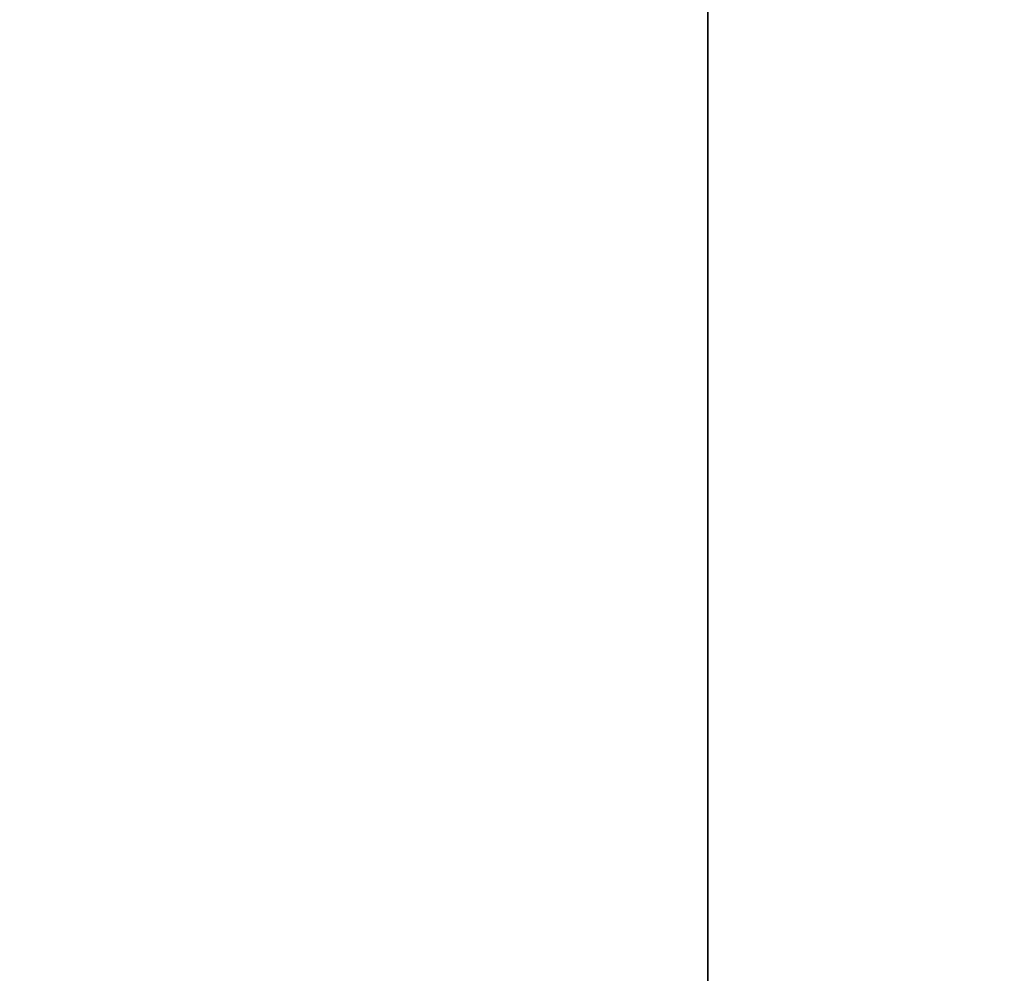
# Model space of a CAD drawing. Header units: millimetres. Extents: x 4 to 1188, y 1 to 840.
# Tile 224 of 256: x 681.556 to 682.539, y 418.569 to 419.522. Entities that reach past the tile are written whole.
import ezdxf

# ---------------------------------------------------------------- set-up
doc = ezdxf.new("R2010")
doc.units = ezdxf.units.MM
doc.layers.add('1', color=7, linetype='Continuous')
doc.styles.add('Arial Unicode MS', font='Arial Unicode MS')
doc.dimstyles.get("Standard").update_dxf_attribs({"dimtxt": 0.18, "dimasz": 0.18, "dimexe": 0.18, "dimexo": 0.0625, "dimgap": 0.09, "dimtad": 0, "dimtih": 1, "dimtoh": 1, "dimdec": 4, "dimzin": 0, "dimdsep": 46, "dimtxsty": 'Standard', "dimcen": 0.09, "dimadec": 0, "dimazin": 0, "dimtfac": 1, "dimtdec": 4, "dimtofl": 0, "dimtmove": 0, "dimatfit": 3, "dimfxl": 0, "dimtolj": 1, "dimtzin": 0, "dimarcsym": 0})

# ---------------------------------------------------------------- blocks, each defined once
blk = doc.blocks.new('_U30')
at = {"layer": '1', "color": 18, "lineweight": 35}
for p, q in [((692.95924, 533.08637), (641.22947, 533.08637)), ((643.22947, 533.08637), (643.22947, 331.75126)), ((725.42636, 331.75126), (641.22947, 331.75126))]:
    blk.add_line(p, q, dxfattribs=at)
at = {"layer": '1', "color": 18, "lineweight": 70}
for points in [[(643.22947, 533.08637), (644.0054, 529.58637), (642.45354, 529.58637)], [(643.22947, 331.75126), (642.45354, 335.25126), (644.0054, 335.25126)]]:
    blk.add_solid(points, dxfattribs=at)
at = {"layer": '1', "color": 18, "linetype": 'Continuous', "lineweight": 13, "insert": (642.77658, 428.04215), "char_height": 3, "attachment_point": 7, "rotation": 90, "line_spacing_factor": 1.047437, "style": 'Arial Unicode MS'}
blk.add_mtext('\\fArial Unicode MS|b0|i0;\\W1.0000;1510', dxfattribs=at)

msp = doc.modelspace()

# ---------------------------------------------------------------- linework, layer by layer
at = {"layer": '1', "color": 154, "linetype": 'Continuous', "lineweight": 35}
msp.add_line((682.2428, 420.8886), (682.2428, 418.21073), dxfattribs=at)

# ---------------------------------------------------------------- dimensions: what is measured, and where the dimension line sits
at = {"layer": '1', "color": 18, "linetype": 'Continuous', "lineweight": 13}
dim = msp.add_linear_dim(base=(643.22947, 331.75126), p1=(728.42677, 533.08637), p2=(726.42636, 331.75126), angle=90, dimstyle='Standard', override={"dimtxt": 3, "dimasz": 3.5, "dimexe": 2, "dimexo": 1, "dimgap": 1.5, "dimtad": 1, "dimtih": 0, "dimtoh": 0, "dimdec": 0, "dimlfac": 7.5, "dimzin": 8, "dimdsep": 44, "dimlunit": 2, "dimtxsty": 'Arial Unicode MS', "dimsah": 1, "dimse1": 0, "dimse2": 0, "dimsd1": 0, "dimsd2": 0, "dimclrd": 18, "dimclre": 18, "dimclrt": 18, "dimtol": 0, "dimtm": -0.1, "dimtfac": 0.666667, "dimtdec": 2, "dimtofl": 1, "dimtmove": 0, "dimtzin": 8, "dimlwd": 35, "dimlwe": 35}, dxfattribs=at)
dim.commit()
dim.dimension.update_dxf_attribs({"geometry": '_U30', "text_midpoint": (643.22947, 432.41881), "dimtype": 160})

doc.saveas('drawing.dxf')
